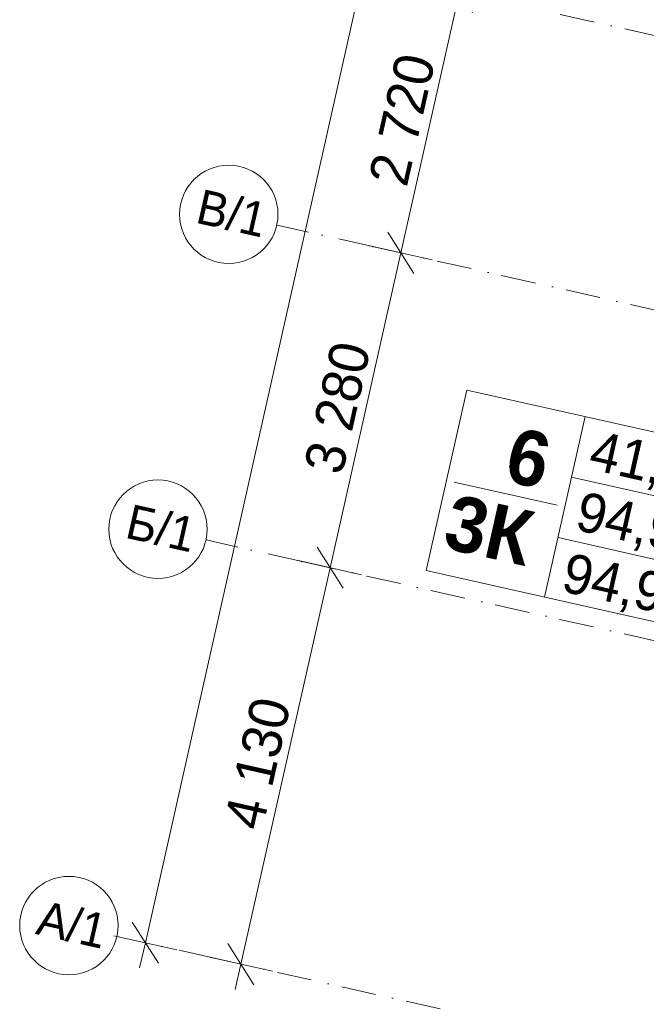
# Model space of a CAD drawing. Header units: millimetres. Extents: x -7213913 to -6935167, y 6129472 to 6353524.
# Tile 19 of 191: x -7213913 to -7207547, y 6161637 to 6171645. Entities that reach past the tile are written whole.
import ezdxf
from ezdxf.enums import TextEntityAlignment as Align

# ---------------------------------------------------------------- set-up
doc = ezdxf.new("R2010")
doc.units = ezdxf.units.MM
doc.header["$MEASUREMENT"] = 0
doc.linetypes.add('Штрихпунктирная', pattern=[670.277762, 352.777767, -176.388884, 0, -141.111112])
doc.layers.add('S - квартира_маркер.АР', color=7, linetype='Continuous')
doc.layers.add('АР-Чертеж-Оси_Осевые размеры.АР', color=7, linetype='Continuous')
for name, color, linetype, lineweight in [('S - квартира_маркер.АР_Ном._пера__1', 7, 'Continuous', 0), ('АР-Чертеж-Оси_Осевые размеры.АР_Ном._пера__1', 7, 'Continuous', 0), ('АР-Чертеж-Оси_Осевые размеры.АР_Ном._пера__120', 7, 'Continuous', 0)]:
    doc.layers.add(name, color=color, linetype=linetype, lineweight=lineweight)
doc.styles.add('РЎР“Р•РќР•Р\xa0Р\x98Р\xa0_РЎРўР\x98Р›Р¬_5', font='GOTHIC.TTF')
doc.styles.add('РЎР“Р•РќР•Р\xa0Р\x98Р\xa0_РЎРўР\x98Р›Р¬_6', font='GOTHICB.TTF')
doc.dimstyles.new('СГЕНЕРИР_СТИЛЬ__1', dxfattribs={"dimtxt": 400, "dimasz": 332.5, "dimexe": 0.18, "dimexo": 0.0625, "dimgap": 0, "dimtad": 1, "dimdec": 0, "dimzin": 0, "dimdsep": 46, "dimtxsty": 'РЎР“Р•РќР•Р\xa0Р\x98Р\xa0_РЎРўР\x98Р›Р¬_5', "dimblk": 'ARROWHEAD_6', "dimblk1": 'ARROWHEAD_6', "dimblk2": 'ARROWHEAD_6', "dimcen": 0.09, "dimse1": 1, "dimse2": 1, "dimclrd": 7, "dimclre": 7, "dimclrt": 7, "dimazin": 0, "dimtfac": 1, "dimtdec": 4, "dimtmove": 0, "dimatfit": 3, "dimfxl": 1, "dimtolj": 1, "dimtzin": 0, "dimarcsym": 0})
doc.dimstyles.new('СГЕНЕРИР_СТИЛЬ__2', dxfattribs={"dimtxt": 400, "dimasz": 332.5, "dimexe": 0.18, "dimexo": 0.0625, "dimgap": 0, "dimtad": 1, "dimdec": 0, "dimzin": 0, "dimdsep": 46, "dimtxsty": 'РЎР“Р•РќР•Р\xa0Р\x98Р\xa0_РЎРўР\x98Р›Р¬_5', "dimblk": 'ARROWHEAD_6', "dimblk1": 'ARROWHEAD_6', "dimblk2": 'ARROWHEAD_6', "dimcen": 0.09, "dimse1": 1, "dimse2": 1, "dimclrd": 7, "dimclre": 7, "dimclrt": 7, "dimazin": 0, "dimtfac": 1, "dimtdec": 4, "dimtmove": 2, "dimatfit": 3, "dimfxl": 1, "dimtolj": 1, "dimtzin": 0, "dimarcsym": 0})

# ---------------------------------------------------------------- blocks, each defined once
blk = doc.blocks.new('labelLabPP_FlatE34FrameRed3d[51]_1', base_point=(-7209421, 6167301))
at = {"layer": 'S - квартира_маркер.АР_Ном._пера__1', "color": 7, "linetype": 'Continuous', "lineweight": 0}
for p, q in [((-7209372, 6167881), (-7209784, 6166046)), ((-7209372, 6167881), (-7206696, 6167280)), ((-7208168, 6167611), (-7208580, 6165775)), ((-7206696, 6167280), (-7207109, 6165445)), ((-7208306, 6166996), (-7206835, 6166665)), ((-7209500, 6166946), (-7208452, 6166710)), ((-7208444, 6166381), (-7206973, 6166050)), ((-7209784, 6166046), (-7207109, 6165445))]:
    blk.add_line(p, q, dxfattribs=at)
at = {"layer": 'S - квартира_маркер.АР_Ном._пера__1', "color": 7, "lineweight": 0}
for tag, height, style, p in [('TS_FLATNUMBER', 560, 'РЎР“Р•РќР•Р\xa0Р\x98Р\xa0_РЎРўР\x98Р›Р¬_6', (-7208338, 6167099)), ('TS_POSTFIXNUMROOMS', 560, 'РЎР“Р•РќР•Р\xa0Р\x98Р\xa0_РЎРўР\x98Р›Р¬_6', (-7208514, 6166319)), ('TS_LIVING_ROOM_AREA', 400, 'РЎР“Р•РќР•Р\xa0Р\x98Р\xa0_РЎРўР\x98Р›Р¬_5', (-7206798, 6166985)), ('TS_WITHOUTBALK', 400, 'РЎР“Р•РќР•Р\xa0Р\x98Р\xa0_РЎРўР\x98Р›Р¬_5', (-7206937, 6166367)), ('TS_ALLSQUARE', 400, 'РЎР“Р•РќР•Р\xa0Р\x98Р\xa0_РЎРўР\x98Р›Р¬_5', (-7207077, 6165743))]:
    blk.add_attdef(tag, text='', height=height, rotation=347.3417, dxfattribs=dict(at, style=style)).set_placement(p, align=Align.MIDDLE_RIGHT)
blk = doc.blocks.new('*D776', base_point=(-6566190, 6562678))
at = {"layer": 'АР-Чертеж-Оси_Осевые размеры.АР_Ном._пера__1', "color": 7, "linetype": 'Continuous', "lineweight": 0, "transparency": 16777216}
for p, q in [((-7210760, 6166075), (-7210041, 6169275)), ((-7210892, 6166284), (-7210628, 6165866)), ((-7210440, 6166003), (-7211080, 6166147)), ((-7211665, 6162045), (-7210760, 6166075)), ((-7211797, 6162254), (-7211533, 6161836)), ((-7211345, 6161973), (-7211985, 6162117)), ((-7211723, 6161789), (-7211665, 6162045))]:
    blk.add_line(p, q, dxfattribs=at)
at = {"layer": 'АР-Чертеж-Оси_Осевые размеры.АР_Ном._пера__1', "color": 7, "lineweight": 0, "transparency": 16777216, "insert": (-7211445, 6163390), "char_height": 400, "attachment_point": 7, "rotation": 77.3417, "style": 'РЎР“Р•РќР•Р\xa0Р\x98Р\xa0_РЎРўР\x98Р›Р¬_5'}
blk.add_mtext('\\A1;{\\pql;\\fCentury Gothic|b0|i0|c204|p0;\\W1.000000;4\xa0130}', dxfattribs=at)
blk = doc.blocks.new('ARROWHEAD_6')
at = {"color": 0, "linetype": 'Continuous', "lineweight": 0}
for p, q in [((-0.5, -0.5), (0.5, 0.5)), ((0, 0), (-1, 0))]:
    blk.add_line(p, q, dxfattribs=at)
blk = doc.blocks.new('*D778', base_point=(-6566190, 6562678))
at = {"layer": 'АР-Чертеж-Оси_Осевые размеры.АР_Ном._пера__1', "color": 7, "linetype": 'Continuous', "lineweight": 0, "transparency": 16777216}
for p, q in [((-7210174, 6169484), (-7209909, 6169066)), ((-7209721, 6169203), (-7210361, 6169347)), ((-7210760, 6166075), (-7210041, 6169275)), ((-7210892, 6166284), (-7210628, 6165866)), ((-7210440, 6166003), (-7211080, 6166147))]:
    blk.add_line(p, q, dxfattribs=at)
at = {"layer": 'АР-Чертеж-Оси_Осевые размеры.АР_Ном._пера__1', "color": 7, "lineweight": 0, "transparency": 16777216, "insert": (-7210633, 6167005), "char_height": 400, "attachment_point": 7, "rotation": 77.3417, "style": 'РЎР“Р•РќР•Р\xa0Р\x98Р\xa0_РЎРўР\x98Р›Р¬_5'}
blk.add_mtext('\\A1;{\\pql;\\fCentury Gothic|b0|i0|c204|p0;\\W1.000000;3\xa0280}', dxfattribs=at)
blk = doc.blocks.new('*D779', base_point=(-6566190, 6562678))
at = {"layer": 'АР-Чертеж-Оси_Осевые размеры.АР_Ном._пера__1', "color": 7, "linetype": 'Continuous', "lineweight": 0, "transparency": 16777216}
for p, q in [((-7209445, 6171929), (-7208623, 6175588)), ((-7209578, 6172138), (-7209313, 6171720)), ((-7209125, 6171857), (-7209765, 6172001)), ((-7210041, 6169275), (-7209445, 6171929)), ((-7210174, 6169484), (-7209909, 6169066)), ((-7209721, 6169203), (-7210361, 6169347)), ((-7210760, 6166075), (-7210041, 6169275))]:
    blk.add_line(p, q, dxfattribs=at)
at = {"layer": 'АР-Чертеж-Оси_Осевые размеры.АР_Ном._пера__1', "color": 7, "lineweight": 0, "transparency": 16777216, "insert": (-7209976, 6169932), "char_height": 400, "attachment_point": 7, "rotation": 77.3417, "style": 'РЎР“Р•РќР•Р\xa0Р\x98Р\xa0_РЎРўР\x98Р›Р¬_5'}
blk.add_mtext('\\A1;{\\pql;\\fCentury Gothic|b0|i0|c204|p0;\\W1.000000;2\xa0720}', dxfattribs=at)
blk = doc.blocks.new('*D788', base_point=(-6566190, 6562678))
at = {"layer": 'АР-Чертеж-Оси_Осевые размеры.АР_Ном._пера__1', "color": 7, "linetype": 'Continuous', "lineweight": 0, "transparency": 16777216}
for p, q in [((-7202915, 6204750), (-7203179, 6205169)), ((-7202989, 6205216), (-7203047, 6204960)), ((-7203367, 6205031), (-7202727, 6204888)), ((-7203047, 6204960), (-7212636, 6162263)), ((-7212769, 6162472), (-7212504, 6162054)), ((-7212956, 6162335), (-7212316, 6162191)), ((-7212636, 6162263), (-7212694, 6162007))]:
    blk.add_line(p, q, dxfattribs=at)
at = {"layer": 'АР-Чертеж-Оси_Осевые размеры.АР_Ном._пера__1', "color": 7, "lineweight": 0, "transparency": 16777216, "insert": (-7207709, 6184565), "char_height": 400, "attachment_point": 7, "rotation": 77.3417, "style": 'РЎР“Р•РќР•Р\xa0Р\x98Р\xa0_РЎРўР\x98Р›Р¬_5'}
blk.add_mtext('\\A1;{\\pql;\\fCentury Gothic|b0|i0|c204|p0;\\W1.000000;43\xa0760}', dxfattribs=at)
blk = doc.blocks.new('Стандартный Маркер Сетки[121]_1', base_point=(-7211301, 6169558))
at = {"layer": 'АР-Чертеж-Оси_Осевые размеры.АР_Ном._пера__120', "color": 7, "linetype": 'Штрихпунктирная', "lineweight": 0}
for q in [(-7211301, 6169558), (-7186225, 6163926), (-7210325, 6169339)]:
    blk.add_line((-7210325, 6169339), q, dxfattribs=at)
at = {"layer": 'АР-Чертеж-Оси_Осевые размеры.АР_Ном._пера__120', "color": 7, "linetype": 'Continuous', "lineweight": 0}
blk.add_circle((-7211789, 6169667), 500, dxfattribs=at)
at = {"layer": 'АР-Чертеж-Оси_Осевые размеры.АР_Ном._пера__120', "color": 7, "linetype": 'Штрихпунктирная', "lineweight": 0}
blk.add_point((-7210325, 6169339), dxfattribs=at)
at = {"layer": 'АР-Чертеж-Оси_Осевые размеры.АР_Ном._пера__120', "color": 7, "lineweight": 0, "style": 'РЎР“Р•РќР•Р\xa0Р\x98Р\xa0_РЎРўР\x98Р›Р¬_5'}
blk.add_attdef('AC_MarkerText_1', text='', height=350, rotation=347.3417, dxfattribs=at).set_placement((-7211719, 6169849), align=Align.TOP_CENTER)
blk = doc.blocks.new('Стандартный Маркер Сетки[123]_1', base_point=(-7210705, 6172212))
at = {"layer": 'АР-Чертеж-Оси_Осевые размеры.АР_Ном._пера__120', "color": 7, "linetype": 'Штрихпунктирная', "lineweight": 0}
blk.add_line((-7209729, 6171993), (-7185629, 6166580), dxfattribs=at)
at = {"layer": 'АР-Чертеж-Оси_Осевые размеры.АР_Ном._пера__120', "color": 7, "lineweight": 0, "style": 'РЎР“Р•РќР•Р\xa0Р\x98Р\xa0_РЎРўР\x98Р›Р¬_5'}
blk.add_attdef('AC_MarkerText_1', text='', height=350, rotation=347.3417, dxfattribs=at).set_placement((-7211123, 6172502), align=Align.TOP_CENTER)
blk = doc.blocks.new('Стандартный Маркер Сетки[126]_1', base_point=(-7212925, 6162328))
at = {"layer": 'АР-Чертеж-Оси_Осевые размеры.АР_Ном._пера__120', "color": 7, "linetype": 'Штрихпунктирная', "lineweight": 0}
for q in [(-7212925, 6162328), (-7187849, 6156696), (-7211949, 6162109)]:
    blk.add_line((-7211949, 6162109), q, dxfattribs=at)
at = {"layer": 'АР-Чертеж-Оси_Осевые размеры.АР_Ном._пера__120', "color": 7, "linetype": 'Continuous', "lineweight": 0}
blk.add_circle((-7213413, 6162438), 500, dxfattribs=at)
at = {"layer": 'АР-Чертеж-Оси_Осевые размеры.АР_Ном._пера__120', "color": 7, "linetype": 'Штрихпунктирная', "lineweight": 0}
blk.add_point((-7211949, 6162109), dxfattribs=at)
at = {"layer": 'АР-Чертеж-Оси_Осевые размеры.АР_Ном._пера__120', "color": 7, "lineweight": 0, "style": 'РЎР“Р•РќР•Р\xa0Р\x98Р\xa0_РЎРўР\x98Р›Р¬_5'}
blk.add_attdef('AC_MarkerText_1', text='', height=350, rotation=347.3417, dxfattribs=at).set_placement((-7213343, 6162619), align=Align.TOP_CENTER)
blk = doc.blocks.new('Стандартный Маркер Сетки[127]_1', base_point=(-7212020, 6166358))
at = {"layer": 'АР-Чертеж-Оси_Осевые размеры.АР_Ном._пера__120', "color": 7, "linetype": 'Штрихпунктирная', "lineweight": 0}
for q in [(-7212020, 6166358), (-7186944, 6160726)]:
    blk.add_line((-7211044, 6166138), q, dxfattribs=at)
at = {"layer": 'АР-Чертеж-Оси_Осевые размеры.АР_Ном._пера__120', "color": 7, "linetype": 'Continuous', "lineweight": 0}
blk.add_circle((-7212508, 6166467), 500, dxfattribs=at)
at = {"layer": 'АР-Чертеж-Оси_Осевые размеры.АР_Ном._пера__120', "color": 7, "linetype": 'Штрихпунктирная', "lineweight": 0}
blk.add_point((-7211044, 6166138), dxfattribs=at)
blk.add_point((-7211044, 6166138), dxfattribs=at)
at = {"layer": 'АР-Чертеж-Оси_Осевые размеры.АР_Ном._пера__120', "color": 7, "lineweight": 0, "style": 'РЎР“Р•РќР•Р\xa0Р\x98Р\xa0_РЎРўР\x98Р›Р¬_5'}
blk.add_attdef('AC_MarkerText_1', text='', height=350, rotation=347.3417, dxfattribs=at).set_placement((-7212438, 6166648), align=Align.TOP_CENTER)
blk = doc.blocks.new('Стандартный Маркер Сетки[182]_1', base_point=(-7212925, 6162328))
at = {"layer": 'АР-Чертеж-Оси_Осевые размеры.АР_Ном._пера__120', "color": 7, "linetype": 'Штрихпунктирная', "lineweight": 0}
for q in [(-7212925, 6162328), (-7187849, 6156696), (-7211949, 6162109)]:
    blk.add_line((-7211949, 6162109), q, dxfattribs=at)
at = {"layer": 'АР-Чертеж-Оси_Осевые размеры.АР_Ном._пера__120', "color": 7, "linetype": 'Continuous', "lineweight": 0}
blk.add_circle((-7213413, 6162438), 500, dxfattribs=at)
at = {"layer": 'АР-Чертеж-Оси_Осевые размеры.АР_Ном._пера__120', "color": 7, "linetype": 'Штрихпунктирная', "lineweight": 0}
blk.add_point((-7211949, 6162109), dxfattribs=at)
at = {"layer": 'АР-Чертеж-Оси_Осевые размеры.АР_Ном._пера__120', "color": 7, "lineweight": 0, "style": 'РЎР“Р•РќР•Р\xa0Р\x98Р\xa0_РЎРўР\x98Р›Р¬_5'}
blk.add_attdef('AC_MarkerText_1', text='', height=350, rotation=347.3417, dxfattribs=at).set_placement((-7213343, 6162619), align=Align.TOP_CENTER)
blk = doc.blocks.new('Стандартный Маркер Сетки[188]_1', base_point=(-7211301, 6169558))
at = {"layer": 'АР-Чертеж-Оси_Осевые размеры.АР_Ном._пера__120', "color": 7, "linetype": 'Штрихпунктирная', "lineweight": 0}
for q in [(-7211301, 6169558), (-7186225, 6163926), (-7210325, 6169339)]:
    blk.add_line((-7210325, 6169339), q, dxfattribs=at)
at = {"layer": 'АР-Чертеж-Оси_Осевые размеры.АР_Ном._пера__120', "color": 7, "linetype": 'Continuous', "lineweight": 0}
blk.add_circle((-7211789, 6169667), 500, dxfattribs=at)
at = {"layer": 'АР-Чертеж-Оси_Осевые размеры.АР_Ном._пера__120', "color": 7, "linetype": 'Штрихпунктирная', "lineweight": 0}
blk.add_point((-7210325, 6169339), dxfattribs=at)
at = {"layer": 'АР-Чертеж-Оси_Осевые размеры.АР_Ном._пера__120', "color": 7, "lineweight": 0, "style": 'РЎР“Р•РќР•Р\xa0Р\x98Р\xa0_РЎРўР\x98Р›Р¬_5'}
blk.add_attdef('AC_MarkerText_1', text='', height=350, rotation=347.3417, dxfattribs=at).set_placement((-7211719, 6169849), align=Align.TOP_CENTER)
blk = doc.blocks.new('Стандартный Маркер Сетки[190]_1', base_point=(-7210705, 6172212))
at = {"layer": 'АР-Чертеж-Оси_Осевые размеры.АР_Ном._пера__120', "color": 7, "linetype": 'Штрихпунктирная', "lineweight": 0}
blk.add_line((-7209729, 6171993), (-7185629, 6166580), dxfattribs=at)
at = {"layer": 'АР-Чертеж-Оси_Осевые размеры.АР_Ном._пера__120', "color": 7, "lineweight": 0, "style": 'РЎР“Р•РќР•Р\xa0Р\x98Р\xa0_РЎРўР\x98Р›Р¬_5'}
blk.add_attdef('AC_MarkerText_1', text='', height=350, rotation=347.3417, dxfattribs=at).set_placement((-7211123, 6172502), align=Align.TOP_CENTER)
blk = doc.blocks.new('Стандартный Маркер Сетки[193]_1', base_point=(-7212925, 6162328))
at = {"layer": 'АР-Чертеж-Оси_Осевые размеры.АР_Ном._пера__120', "color": 7, "linetype": 'Штрихпунктирная', "lineweight": 0}
for q in [(-7212925, 6162328), (-7187849, 6156696), (-7211949, 6162109)]:
    blk.add_line((-7211949, 6162109), q, dxfattribs=at)
at = {"layer": 'АР-Чертеж-Оси_Осевые размеры.АР_Ном._пера__120', "color": 7, "linetype": 'Continuous', "lineweight": 0}
blk.add_circle((-7213413, 6162438), 500, dxfattribs=at)
at = {"layer": 'АР-Чертеж-Оси_Осевые размеры.АР_Ном._пера__120', "color": 7, "linetype": 'Штрихпунктирная', "lineweight": 0}
blk.add_point((-7211949, 6162109), dxfattribs=at)
at = {"layer": 'АР-Чертеж-Оси_Осевые размеры.АР_Ном._пера__120', "color": 7, "lineweight": 0, "style": 'РЎР“Р•РќР•Р\xa0Р\x98Р\xa0_РЎРўР\x98Р›Р¬_5'}
blk.add_attdef('AC_MarkerText_1', text='', height=350, rotation=347.3417, dxfattribs=at).set_placement((-7213343, 6162619), align=Align.TOP_CENTER)
blk = doc.blocks.new('Стандартный Маркер Сетки[194]_1', base_point=(-7212020, 6166358))
at = {"layer": 'АР-Чертеж-Оси_Осевые размеры.АР_Ном._пера__120', "color": 7, "linetype": 'Штрихпунктирная', "lineweight": 0}
for q in [(-7212020, 6166358), (-7186944, 6160726)]:
    blk.add_line((-7211044, 6166138), q, dxfattribs=at)
at = {"layer": 'АР-Чертеж-Оси_Осевые размеры.АР_Ном._пера__120', "color": 7, "linetype": 'Continuous', "lineweight": 0}
blk.add_circle((-7212508, 6166467), 500, dxfattribs=at)
at = {"layer": 'АР-Чертеж-Оси_Осевые размеры.АР_Ном._пера__120', "color": 7, "linetype": 'Штрихпунктирная', "lineweight": 0}
blk.add_point((-7211044, 6166138), dxfattribs=at)
blk.add_point((-7211044, 6166138), dxfattribs=at)
at = {"layer": 'АР-Чертеж-Оси_Осевые размеры.АР_Ном._пера__120', "color": 7, "lineweight": 0, "style": 'РЎР“Р•РќР•Р\xa0Р\x98Р\xa0_РЎРўР\x98Р›Р¬_5'}
blk.add_attdef('AC_MarkerText_1', text='', height=350, rotation=347.3417, dxfattribs=at).set_placement((-7212438, 6166648), align=Align.TOP_CENTER)
blk = doc.blocks.new('Стандартный Маркер Сетки[202]_1', base_point=(-7212925, 6162328))
at = {"layer": 'АР-Чертеж-Оси_Осевые размеры.АР_Ном._пера__120', "color": 7, "linetype": 'Штрихпунктирная', "lineweight": 0}
for q in [(-7212925, 6162328), (-7187849, 6156696), (-7211949, 6162109)]:
    blk.add_line((-7211949, 6162109), q, dxfattribs=at)
at = {"layer": 'АР-Чертеж-Оси_Осевые размеры.АР_Ном._пера__120', "color": 7, "linetype": 'Continuous', "lineweight": 0}
blk.add_circle((-7213413, 6162438), 500, dxfattribs=at)
at = {"layer": 'АР-Чертеж-Оси_Осевые размеры.АР_Ном._пера__120', "color": 7, "linetype": 'Штрихпунктирная', "lineweight": 0}
blk.add_point((-7211949, 6162109), dxfattribs=at)
at = {"layer": 'АР-Чертеж-Оси_Осевые размеры.АР_Ном._пера__120', "color": 7, "lineweight": 0, "style": 'РЎР“Р•РќР•Р\xa0Р\x98Р\xa0_РЎРўР\x98Р›Р¬_5'}
blk.add_attdef('AC_MarkerText_1', text='', height=350, rotation=347.3417, dxfattribs=at).set_placement((-7213343, 6162619), align=Align.TOP_CENTER)

msp = doc.modelspace()

# ---------------------------------------------------------------- block references
at = {"layer": 'S - квартира_маркер.АР', "color": 104, "linetype": 'Continuous', "lineweight": 15, "true_color": 0x029e21}
msp.add_blockref('labelLabPP_FlatE34FrameRed3d[51]_1', (-7209420.6, 6167300.6), dxfattribs=at).add_auto_attribs({'TS_POSTFIXNUMROOMS': '3К ', 'TS_FLATNUMBER': ' 6 ', 'TS_LIVING_ROOM_AREA': '41,21', 'TS_WITHOUTBALK': '94,95', 'TS_ALLSQUARE': '94,95'})
at = {"layer": 'АР-Чертеж-Оси_Осевые размеры.АР', "color": 8, "linetype": 'Continuous', "lineweight": 15}
for name in ['Стандартный Маркер Сетки[123]_1', 'Стандартный Маркер Сетки[190]_1']:
    msp.add_blockref(name, (-7210705, 6172211.8), dxfattribs=at)
for name, p, values in [('Стандартный Маркер Сетки[121]_1', (-7211301, 6169557.9), {'AC_MarkerText_1': 'В/1'}), ('Стандартный Маркер Сетки[188]_1', (-7211301, 6169557.9), {'AC_MarkerText_1': 'В/1'}), ('Стандартный Маркер Сетки[127]_1', (-7212019.8, 6166357.6), {'AC_MarkerText_1': 'Б/1'}), ('Стандартный Маркер Сетки[194]_1', (-7212019.8, 6166357.6), {'AC_MarkerText_1': 'Б/1'}), ('Стандартный Маркер Сетки[126]_1', (-7212924.8, 6162328), {'AC_MarkerText_1': 'А/1'}), ('Стандартный Маркер Сетки[182]_1', (-7212924.8, 6162328), {'AC_MarkerText_1': 'А/1'}), ('Стандартный Маркер Сетки[193]_1', (-7212924.8, 6162328), {'AC_MarkerText_1': 'А/1'}), ('Стандартный Маркер Сетки[202]_1', (-7212924.8, 6162328), {'AC_MarkerText_1': 'А/1'})]:
    msp.add_blockref(name, p, dxfattribs=at).add_auto_attribs(values)

# ---------------------------------------------------------------- dimensions: what is measured, and where the dimension line sits
at = {"layer": 'АР-Чертеж-Оси_Осевые размеры.АР', "color": 7, "linetype": 'Continuous', "lineweight": 0}
for base, p1, p2, angle, dimstyle, picture, middle in [((-7212636.3, 6162263.2), (-7203353.8, 6205028.5), (-7212924.8, 6162328), 257.34172, 'СГЕНЕРИР_СТИЛЬ__2', '*D788', (-7207720.9, 6185426.5)), ((-7209445.2, 6171928.8), (-7211301, 6169557.9), (-7210705, 6172211.8), 77.34172, 'СГЕНЕРИР_СТИЛЬ__1', '*D779', (-7210020.5, 6170645)), ((-7210041.2, 6169274.9), (-7212019.8, 6166357.6), (-7211301, 6169557.9), 77.34172, 'СГЕНЕРИР_СТИЛЬ__1', '*D778', (-7210677.9, 6167717.9)), ((-7210760, 6166074.6), (-7212924.8, 6162328), (-7212019.8, 6166357.6), 77.34172, 'СГЕНЕРИР_СТИЛЬ__1', '*D776', (-7211489.8, 6164102.9))]:
    dim = msp.add_linear_dim(base=base, p1=p1, p2=p2, angle=angle, dimstyle=dimstyle, dxfattribs=at)
    dim.commit()
    dim.dimension.update_dxf_attribs({"geometry": picture, "text_midpoint": middle, "dimtype": 160, "text_rotation": 77.34172})

doc.saveas('drawing.dxf')
